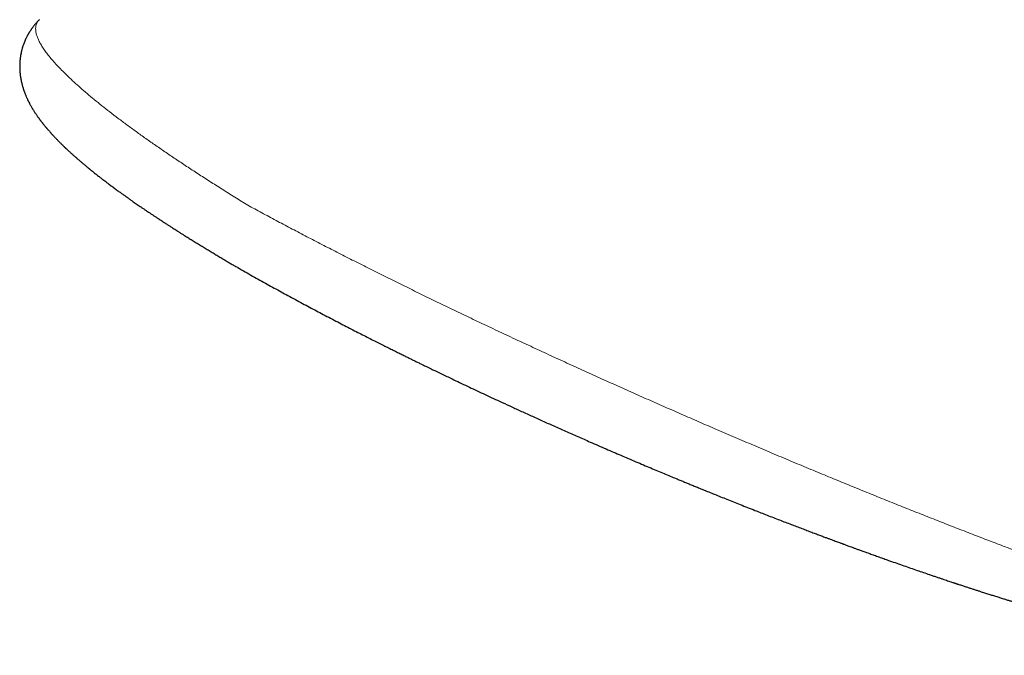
# Model space of a CAD drawing. Header units: millimetres. Extents: x 8 to 536, y 12 to 375.
# Tile 24 of 114: x 409 to 433, y 106 to 121. Entities that reach past the tile are written whole.
import ezdxf

# ---------------------------------------------------------------- set-up
doc = ezdxf.new("R2010")
doc.units = ezdxf.units.MM

msp = doc.modelspace()

# ---------------------------------------------------------------- linework, layer by layer
at = {"color": 7, "linetype": 'Continuous', "lineweight": 30}
msp.add_line((409.251, 121.358), (409.25, 121.358), dxfattribs=at)
for points, knots in [([(409.25, 121.358), (409.243, 121.352), (409.23, 121.339), (409.213, 121.32), (409.197, 121.304), (409.183, 121.289), (409.172, 121.276), (409.162, 121.265), (409.154, 121.256), (409.144, 121.244), (409.13, 121.227), (409.113, 121.206), (409.099, 121.187), (409.088, 121.173), (409.08, 121.163), (409.071, 121.151), (409.061, 121.136), (409.048, 121.118), (409.034, 121.097), (409.02, 121.076), (409.007, 121.056), (408.996, 121.038), (408.986, 121.021), (408.977, 121.005), (408.967, 120.989), (408.958, 120.972), (408.948, 120.954), (408.938, 120.934), (408.927, 120.912), (408.917, 120.891), (408.908, 120.872), (408.9, 120.855), (408.893, 120.839), (408.887, 120.824), (408.88, 120.807), (408.872, 120.787), (408.863, 120.765), (408.855, 120.743), (408.846, 120.718), (408.838, 120.692), (408.829, 120.666), (408.822, 120.642), (408.816, 120.619), (408.81, 120.596), (408.805, 120.575), (408.8, 120.555), (408.796, 120.537), (408.794, 120.525), (408.792, 120.515), (408.79, 120.505), (408.787, 120.493), (408.785, 120.479), (408.782, 120.46), (408.778, 120.438), (408.775, 120.414), (408.772, 120.392), (408.769, 120.371), (408.767, 120.35), (408.765, 120.327), (408.764, 120.305), (408.762, 120.284), (408.761, 120.266), (408.761, 120.248), (408.76, 120.229), (408.76, 120.208), (408.76, 120.187), (408.76, 120.168), (408.76, 120.149), (408.761, 120.129), (408.762, 120.106), (408.763, 120.082), (408.765, 120.059), (408.767, 120.037), (408.769, 120.018), (408.771, 120.001), (408.772, 119.986), (408.774, 119.971), (408.777, 119.954), (408.779, 119.936), (408.782, 119.92), (408.784, 119.905), (408.786, 119.893), (408.788, 119.881), (408.79, 119.87), (408.793, 119.856), (408.796, 119.841), (408.799, 119.826), (408.802, 119.813), (408.804, 119.802), (408.807, 119.791), (408.809, 119.781), (408.812, 119.769), (408.815, 119.756), (408.819, 119.741), (408.824, 119.723), (408.829, 119.703), (408.836, 119.681), (408.843, 119.659), (408.849, 119.637), (408.855, 119.618), (408.862, 119.597), (408.871, 119.573), (408.88, 119.548), (408.889, 119.523), (408.899, 119.499), (408.909, 119.473), (408.921, 119.446), (408.933, 119.419), (408.958, 119.362), (408.986, 119.307), (409.015, 119.252), (409.029, 119.225), (409.044, 119.2), (409.057, 119.177), (409.069, 119.156), (409.081, 119.135), (409.095, 119.113), (409.112, 119.086), (409.13, 119.057), (409.15, 119.027), (409.167, 119.001), (409.183, 118.978), (409.199, 118.955), (409.216, 118.931), (409.23, 118.911), (409.243, 118.893), (409.253, 118.879), (409.265, 118.864), (409.277, 118.848), (409.288, 118.832), (409.3, 118.817), (409.31, 118.804), (409.32, 118.791), (409.329, 118.78), (409.338, 118.768), (409.348, 118.756), (409.359, 118.743), (409.371, 118.727), (409.385, 118.71), (409.399, 118.693), (409.412, 118.677), (409.424, 118.663), (409.435, 118.65), (409.446, 118.638), (409.457, 118.624), (409.47, 118.61), (409.484, 118.594), (409.499, 118.576), (409.515, 118.558), (409.531, 118.54), (409.546, 118.524), (409.559, 118.51), (409.571, 118.496), (409.583, 118.484), (409.595, 118.471), (409.609, 118.456), (409.626, 118.437), (409.646, 118.416), (409.667, 118.394), (409.69, 118.371), (409.713, 118.347), (409.737, 118.323), (409.759, 118.3), (409.78, 118.279), (409.802, 118.258), (409.823, 118.237), (409.843, 118.217), (409.862, 118.199), (409.878, 118.184), (409.892, 118.171), (409.905, 118.158), (409.919, 118.145), (409.936, 118.129), (409.954, 118.112), (409.975, 118.093), (409.996, 118.073), (410.017, 118.054), (410.039, 118.034), (410.061, 118.014), (410.082, 117.995), (410.103, 117.976), (410.122, 117.959), (410.14, 117.944), (410.155, 117.93), (410.168, 117.919), (410.18, 117.908), (410.193, 117.897), (410.21, 117.882), (410.23, 117.865), (410.254, 117.844), (410.28, 117.822), (410.307, 117.799), (410.333, 117.777), (410.359, 117.755), (410.386, 117.733), (410.411, 117.712), (410.433, 117.693), (410.452, 117.678), (410.466, 117.666), (410.477, 117.657), (410.488, 117.648), (410.501, 117.638), (410.515, 117.626), (410.539, 117.607), (410.569, 117.582), (410.607, 117.552), (410.644, 117.522), (410.681, 117.493), (410.718, 117.464), (410.75, 117.44), (410.776, 117.419), (410.798, 117.403), (410.816, 117.388), (410.833, 117.375), (410.848, 117.364), (410.863, 117.353), (410.88, 117.34), (410.901, 117.324), (410.926, 117.305), (410.956, 117.281), (410.993, 117.254), (411.034, 117.223), (411.076, 117.192), (411.118, 117.161), (411.161, 117.129), (411.202, 117.1), (411.24, 117.071), (411.277, 117.045), (411.311, 117.02), (411.344, 116.997), (411.373, 116.976), (411.398, 116.958), (411.422, 116.941), (411.445, 116.925), (411.47, 116.907), (411.499, 116.887), (411.53, 116.865), (411.568, 116.838), (411.612, 116.807), (411.662, 116.773), (411.712, 116.738), (411.764, 116.702), (411.82, 116.664), (411.88, 116.623), (411.94, 116.583), (411.999, 116.542), (412.058, 116.503), (412.118, 116.463), (412.178, 116.424), (412.234, 116.387), (412.285, 116.353), (412.332, 116.323), (412.374, 116.295), (412.411, 116.271), (412.444, 116.25), (412.475, 116.23), (412.505, 116.21), (412.538, 116.189), (412.577, 116.164), (412.623, 116.135), (412.676, 116.101), (412.735, 116.063), (412.798, 116.023), (412.873, 115.976), (412.959, 115.923), (413.055, 115.863), (413.152, 115.803), (413.25, 115.743), (413.349, 115.682), (413.449, 115.622), (413.548, 115.562), (413.646, 115.503), (413.742, 115.446), (413.834, 115.391), (413.922, 115.338), (414.008, 115.288), (414.095, 115.236), (414.155, 115.202), (414.186, 115.184)], [0, 0, 0, 0, 0.003677, 0.006983, 0.009917, 0.012476, 0.014661, 0.01647, 0.017908, 0.019281, 0.022509, 0.026158, 0.029451, 0.03114, 0.032681, 0.034487, 0.036628, 0.039105, 0.042602, 0.045752, 0.048519, 0.051195, 0.053498, 0.055775, 0.058048, 0.060318, 0.062832, 0.065587, 0.06863, 0.07145, 0.073964, 0.076252, 0.078222, 0.080099, 0.082245, 0.084826, 0.087798, 0.090753, 0.093592, 0.097273, 0.100548, 0.103426, 0.106457, 0.109124, 0.111848, 0.114479, 0.116672, 0.118312, 0.119241, 0.120345, 0.121799, 0.123602, 0.125721, 0.128718, 0.13182, 0.134597, 0.137045, 0.139604, 0.142482, 0.145519, 0.148193, 0.150249, 0.152346, 0.154828, 0.157681, 0.160427, 0.162818, 0.164897, 0.167554, 0.170636, 0.173895, 0.176934, 0.179773, 0.182585, 0.184483, 0.186414, 0.188514, 0.1908, 0.193271, 0.195656, 0.197669, 0.199307, 0.200665, 0.20226, 0.204176, 0.206412, 0.20859, 0.210459, 0.212018, 0.213321, 0.214896, 0.216548, 0.218332, 0.220525, 0.223153, 0.225956, 0.22942, 0.232831, 0.236092, 0.238958, 0.241381, 0.24576, 0.250019, 0.253429, 0.257157, 0.261357, 0.26592, 0.270449, 0.274676, 0.2939, 0.298697, 0.303391, 0.307741, 0.312013, 0.315439, 0.319173, 0.323253, 0.327781, 0.333878, 0.339515, 0.344196, 0.348446, 0.352772, 0.357119, 0.361787, 0.364382, 0.367144, 0.370093, 0.373229, 0.376293, 0.37901, 0.381768, 0.384191, 0.386399, 0.388456, 0.390714, 0.393428, 0.396599, 0.400146, 0.403512, 0.406592, 0.409385, 0.411694, 0.413939, 0.416497, 0.419378, 0.422582, 0.425805, 0.429741, 0.433238, 0.4363, 0.439084, 0.441708, 0.444172, 0.446559, 0.44918, 0.453081, 0.457324, 0.461663, 0.46611, 0.470842, 0.475902, 0.480065, 0.484192, 0.488255, 0.492255, 0.496192, 0.499878, 0.502704, 0.505192, 0.507393, 0.509899, 0.512873, 0.516314, 0.520031, 0.523717, 0.527539, 0.531324, 0.535071, 0.53878, 0.542384, 0.545636, 0.548512, 0.551013, 0.55314, 0.554967, 0.557085, 0.559621, 0.563144, 0.567055, 0.571211, 0.575609, 0.579532, 0.58363, 0.587876, 0.591794, 0.59521, 0.598125, 0.600064, 0.601695, 0.603152, 0.604956, 0.607159, 0.60976, 0.615205, 0.620689, 0.626059, 0.631314, 0.636455, 0.64141, 0.644606, 0.64749, 0.650064, 0.652327, 0.654278, 0.655989, 0.658338, 0.661169, 0.664482, 0.668276, 0.673421, 0.678869, 0.684289, 0.689682, 0.695049, 0.700389, 0.704946, 0.709483, 0.713826, 0.717745, 0.72124, 0.72431, 0.726954, 0.729601, 0.732596, 0.735974, 0.739728, 0.74361, 0.74933, 0.755051, 0.760767, 0.766516, 0.772675, 0.779338, 0.786504, 0.792486, 0.798777, 0.805374, 0.811798, 0.817682, 0.82303, 0.827843, 0.832121, 0.83591, 0.839295, 0.842279, 0.845152, 0.848472, 0.852252, 0.856941, 0.862187, 0.867991, 0.8743, 0.880698, 0.889788, 0.898883, 0.907984, 0.917094, 0.926215, 0.935349, 0.944395, 0.953042, 0.961652, 0.969799, 0.977481, 0.984723, 0.992142, 1, 1, 1, 1]), ([(414.188, 115.182), (414.251, 115.147), (414.374, 115.077), (414.558, 114.972), (414.74, 114.871), (414.919, 114.771), (415.095, 114.674), (415.268, 114.579), (415.443, 114.483), (415.621, 114.387), (415.801, 114.29), (415.976, 114.196), (416.148, 114.105), (416.323, 114.013), (416.499, 113.921), (416.676, 113.828), (416.848, 113.739), (417.015, 113.653), (417.177, 113.57), (417.332, 113.49), (417.482, 113.414), (417.624, 113.342), (417.758, 113.275), (417.883, 113.212), (418.002, 113.153), (418.115, 113.097), (418.221, 113.044), (418.32, 112.995), (418.41, 112.95), (418.496, 112.908), (418.579, 112.867), (418.663, 112.826), (418.804, 112.757), (419.002, 112.661), (419.261, 112.535), (419.499, 112.421), (419.715, 112.319), (419.908, 112.227), (420.103, 112.135), (420.301, 112.042), (420.504, 111.947), (420.724, 111.845), (420.964, 111.734), (421.226, 111.614), (421.495, 111.491), (421.774, 111.365), (422.06, 111.236), (422.355, 111.105), (422.658, 110.971), (422.928, 110.853), (423.162, 110.75), (423.356, 110.666), (423.546, 110.584), (423.728, 110.506), (423.914, 110.426), (424.101, 110.347), (424.289, 110.267), (424.468, 110.191), (424.639, 110.119), (424.802, 110.051), (424.956, 109.987), (425.087, 109.933), (425.198, 109.887), (425.29, 109.849), (425.383, 109.81), (425.479, 109.771), (425.581, 109.729), (425.689, 109.685), (425.802, 109.639), (425.927, 109.588), (426.064, 109.533), (426.213, 109.473), (426.37, 109.41), (426.534, 109.344), (426.705, 109.276), (426.883, 109.206), (427.054, 109.138), (427.216, 109.075), (427.37, 109.015), (427.525, 108.954), (427.677, 108.895), (427.824, 108.839), (427.964, 108.785), (428.101, 108.733), (428.232, 108.683), (428.36, 108.634), (428.48, 108.589), (428.593, 108.546), (428.699, 108.507), (428.791, 108.472), (428.871, 108.442), (428.94, 108.417), (429.004, 108.393), (429.063, 108.371), (429.118, 108.351), (429.164, 108.333), (429.202, 108.319), (429.233, 108.308), (429.261, 108.298), (429.29, 108.287), (429.323, 108.275), (429.361, 108.261), (429.407, 108.244), (429.461, 108.224), (429.523, 108.201), (429.593, 108.176), (429.67, 108.148), (429.756, 108.117), (429.851, 108.083), (429.955, 108.045), (430.067, 108.005), (430.184, 107.963), (430.303, 107.92), (430.442, 107.871), (430.599, 107.816), (430.772, 107.755), (430.94, 107.697), (431.103, 107.64), (431.259, 107.587), (431.39, 107.542), (431.497, 107.505), (431.581, 107.477), (431.661, 107.45), (431.735, 107.425), (431.802, 107.403), (431.861, 107.383), (431.916, 107.364), (431.966, 107.348), (432.003, 107.335), (432.027, 107.328), (432.039, 107.323), (432.05, 107.32), (432.06, 107.316), (432.073, 107.312), (432.091, 107.306), (432.116, 107.298), (432.149, 107.287), (432.189, 107.274), (432.245, 107.256), (432.315, 107.232), (432.396, 107.206), (432.476, 107.18), (432.553, 107.155), (432.628, 107.131), (432.713, 107.104), (432.807, 107.073), (432.91, 107.041), (433.011, 107.009), (433.109, 106.977), (433.205, 106.947), (433.294, 106.92), (433.376, 106.894), (433.451, 106.871), (433.523, 106.849), (433.592, 106.828), (433.658, 106.808), (433.716, 106.79), (433.766, 106.775), (433.808, 106.762), (433.842, 106.751), (433.867, 106.744), (433.884, 106.739), (433.897, 106.735), (433.913, 106.73), (433.933, 106.724), (433.959, 106.717), (433.991, 106.707), (434.031, 106.695), (434.078, 106.681), (434.131, 106.665), (434.189, 106.648), (434.248, 106.631), (434.306, 106.614), (434.367, 106.596), (434.43, 106.577), (434.494, 106.559), (434.553, 106.542), (434.607, 106.526), (434.659, 106.512), (434.704, 106.499), (434.744, 106.487), (434.779, 106.478), (434.815, 106.467), (434.852, 106.457), (434.891, 106.446), (434.932, 106.435), (434.972, 106.423), (435.008, 106.413), (435.038, 106.405), (435.061, 106.399), (435.08, 106.393), (435.095, 106.389), (435.106, 106.386), (435.118, 106.383), (435.134, 106.379), (435.153, 106.373), (435.177, 106.367), (435.204, 106.359), (435.252, 106.346), (435.319, 106.328), (435.402, 106.306), (435.484, 106.284), (435.565, 106.262), (435.65, 106.24), (435.723, 106.221), (435.782, 106.206), (435.824, 106.195), (435.864, 106.184), (435.899, 106.175), (435.928, 106.168), (435.95, 106.162), (435.967, 106.158), (435.98, 106.155), (435.993, 106.152), (436.008, 106.148), (436.024, 106.144), (436.046, 106.138), (436.074, 106.131), (436.109, 106.123), (436.147, 106.113), (436.197, 106.101), (436.258, 106.086), (436.329, 106.068), (436.403, 106.051), (436.48, 106.032), (436.543, 106.017), (436.592, 106.006), (436.625, 105.998), (436.657, 105.991), (436.687, 105.984), (436.714, 105.978), (436.735, 105.973), (436.753, 105.969), (436.767, 105.965), (436.786, 105.961), (436.809, 105.956), (436.841, 105.949), (436.876, 105.941), (436.92, 105.931), (436.973, 105.919), (437.035, 105.906), (437.09, 105.894), (437.135, 105.884), (437.168, 105.877), (437.199, 105.87), (437.225, 105.865), (437.247, 105.86), (437.265, 105.857), (437.282, 105.853), (437.298, 105.85), (437.317, 105.846), (437.338, 105.842), (437.365, 105.836), (437.4, 105.829), (437.443, 105.82), (437.496, 105.809), (437.561, 105.797), (437.62, 105.785), (437.665, 105.777), (437.692, 105.771), (437.716, 105.767), (437.739, 105.763), (437.761, 105.758), (437.784, 105.754), (437.81, 105.749), (437.839, 105.744), (437.87, 105.738), (437.902, 105.733), (437.934, 105.727), (437.971, 105.72), (438.011, 105.713), (438.053, 105.706), (438.093, 105.699), (438.13, 105.693), (438.163, 105.688), (438.194, 105.683), (438.227, 105.677), (438.261, 105.672), (438.297, 105.666), (438.333, 105.66), (438.366, 105.655), (438.399, 105.65), (438.433, 105.645), (438.474, 105.639), (438.518, 105.633), (438.563, 105.626), (438.605, 105.621), (438.643, 105.616), (438.681, 105.611), (438.721, 105.605), (438.76, 105.601), (438.794, 105.596), (438.824, 105.593), (438.854, 105.589), (438.885, 105.586), (438.914, 105.582), (438.941, 105.579), (438.965, 105.577), (438.987, 105.574), (439.007, 105.572), (439.029, 105.57), (439.053, 105.568), (439.078, 105.565), (439.104, 105.563), (439.128, 105.56), (439.15, 105.558), (439.182, 105.555), (439.225, 105.552), (439.269, 105.548), (439.303, 105.546), (439.329, 105.544), (439.356, 105.542), (439.385, 105.54), (439.417, 105.538), (439.45, 105.536), (439.481, 105.534), (439.515, 105.532), (439.554, 105.53), (439.596, 105.528), (439.631, 105.527), (439.657, 105.526), (439.677, 105.526), (439.695, 105.525), (439.715, 105.525), (439.737, 105.524), (439.759, 105.524), (439.781, 105.523), (439.801, 105.523), (439.82, 105.523), (439.839, 105.523), (439.857, 105.523), (439.873, 105.523), (439.885, 105.523), (439.896, 105.523), (439.909, 105.523), (439.924, 105.523), (439.942, 105.523), (439.96, 105.523), (439.98, 105.523), (439.999, 105.524), (440.017, 105.524), (440.033, 105.525), (440.049, 105.525), (440.064, 105.525), (440.08, 105.526), (440.098, 105.527), (440.118, 105.527), (440.139, 105.528), (440.16, 105.529), (440.18, 105.53), (440.204, 105.532), (440.231, 105.533), (440.265, 105.536), (440.303, 105.539), (440.342, 105.542), (440.379, 105.545), (440.414, 105.549), (440.444, 105.552), (440.471, 105.556), (440.496, 105.559), (440.522, 105.562), (440.55, 105.566), (440.581, 105.571), (440.613, 105.575), (440.644, 105.581), (440.673, 105.586), (440.703, 105.591), (440.735, 105.597), (440.772, 105.605), (440.81, 105.613), (440.849, 105.622), (440.89, 105.632), (440.935, 105.644), (440.982, 105.657), (441.02, 105.668), (441.05, 105.677), (441.071, 105.684), (441.092, 105.691), (441.114, 105.699), (441.135, 105.706), (441.158, 105.714), (441.184, 105.724), (441.215, 105.736), (441.238, 105.745), (441.256, 105.753), (441.269, 105.758), (441.285, 105.765), (441.304, 105.773), (441.325, 105.783), (441.349, 105.793), (441.372, 105.804), (441.393, 105.815), (441.41, 105.823), (441.425, 105.831), (441.44, 105.839), (441.46, 105.849), (441.485, 105.863), (441.516, 105.88), (441.544, 105.897), (441.569, 105.912), (441.59, 105.925), (441.611, 105.939), (441.63, 105.951), (441.649, 105.964), (441.669, 105.978), (441.692, 105.994), (441.718, 106.013), (441.736, 106.027), (441.746, 106.035)], [0, 0, 0, 0, 0.006691, 0.013201, 0.019537, 0.025702, 0.031704, 0.037546, 0.043232, 0.049312, 0.055213, 0.060938, 0.066491, 0.071874, 0.077685, 0.08329, 0.08869, 0.093888, 0.098884, 0.10368, 0.108282, 0.112683, 0.116671, 0.120461, 0.12405, 0.127439, 0.130633, 0.133632, 0.136281, 0.138776, 0.141253, 0.14374, 0.146238, 0.153733, 0.161325, 0.169017, 0.174561, 0.18016, 0.185814, 0.191525, 0.197325, 0.203281, 0.21051, 0.217973, 0.22567, 0.2336, 0.241758, 0.25014, 0.258727, 0.267513, 0.273139, 0.278688, 0.284059, 0.289253, 0.29427, 0.299857, 0.305209, 0.310325, 0.315206, 0.319849, 0.324255, 0.328422, 0.331149, 0.333762, 0.336367, 0.339134, 0.342064, 0.345159, 0.348418, 0.351843, 0.355959, 0.360291, 0.36484, 0.369605, 0.374585, 0.37978, 0.385185, 0.389578, 0.394102, 0.398745, 0.403291, 0.407652, 0.411829, 0.415821, 0.419846, 0.423664, 0.427276, 0.430682, 0.433881, 0.436874, 0.439081, 0.44116, 0.443111, 0.444934, 0.446618, 0.448092, 0.449179, 0.450104, 0.450893, 0.451761, 0.452759, 0.45393, 0.455285, 0.456988, 0.458914, 0.461063, 0.463436, 0.466033, 0.469033, 0.472286, 0.475792, 0.479538, 0.483296, 0.486991, 0.492673, 0.498202, 0.503577, 0.508798, 0.513863, 0.518768, 0.521584, 0.524343, 0.527, 0.529478, 0.531608, 0.533584, 0.535406, 0.537075, 0.538579, 0.53905, 0.539464, 0.539823, 0.540126, 0.540507, 0.541057, 0.541923, 0.543024, 0.544359, 0.545929, 0.548687, 0.551453, 0.554144, 0.556759, 0.559299, 0.561765, 0.565488, 0.569026, 0.57238, 0.575968, 0.579319, 0.582432, 0.585308, 0.587948, 0.59037, 0.59298, 0.595328, 0.597413, 0.599234, 0.60072, 0.601968, 0.602978, 0.603375, 0.603831, 0.604394, 0.605092, 0.60598, 0.607197, 0.608653, 0.610349, 0.612284, 0.614459, 0.616707, 0.618853, 0.620898, 0.623466, 0.625854, 0.62806, 0.630085, 0.631955, 0.633933, 0.63518, 0.636489, 0.637857, 0.639287, 0.640778, 0.64233, 0.643937, 0.645408, 0.646489, 0.647396, 0.648129, 0.648688, 0.649075, 0.649504, 0.650084, 0.650834, 0.651755, 0.652847, 0.654014, 0.657411, 0.660693, 0.66386, 0.667076, 0.67048, 0.67407, 0.675827, 0.677624, 0.679292, 0.680722, 0.681915, 0.682793, 0.683474, 0.683966, 0.684463, 0.685057, 0.685748, 0.686536, 0.687778, 0.689204, 0.690814, 0.692608, 0.695436, 0.698425, 0.701564, 0.704854, 0.708293, 0.709707, 0.711145, 0.712603, 0.71394, 0.715089, 0.716034, 0.716797, 0.717388, 0.717977, 0.719171, 0.720547, 0.722105, 0.723844, 0.726398, 0.7292, 0.732247, 0.73377, 0.735342, 0.736783, 0.737999, 0.738992, 0.739799, 0.740483, 0.741255, 0.742118, 0.743073, 0.74412, 0.745951, 0.74797, 0.750097, 0.753482, 0.7571, 0.758562, 0.759887, 0.761051, 0.762052, 0.763135, 0.764246, 0.765501, 0.766899, 0.768423, 0.769996, 0.77161, 0.773264, 0.775402, 0.777582, 0.779613, 0.78145, 0.783095, 0.7846, 0.786235, 0.788035, 0.789947, 0.791776, 0.793473, 0.795133, 0.796927, 0.798868, 0.801504, 0.803926, 0.806109, 0.808107, 0.810036, 0.812223, 0.814671, 0.816253, 0.817882, 0.81956, 0.821285, 0.822973, 0.824469, 0.825803, 0.826976, 0.828108, 0.829305, 0.83065, 0.83214, 0.833628, 0.835006, 0.836274, 0.837437, 0.840576, 0.843708, 0.845146, 0.846629, 0.848175, 0.849892, 0.8518, 0.853876, 0.855793, 0.857496, 0.860086, 0.862741, 0.86518, 0.86649, 0.867669, 0.868746, 0.86995, 0.871327, 0.872765, 0.874105, 0.875384, 0.876488, 0.877697, 0.878925, 0.879941, 0.880621, 0.881265, 0.882069, 0.883035, 0.884163, 0.885413, 0.886567, 0.887943, 0.889074, 0.89003, 0.891036, 0.891992, 0.893017, 0.894165, 0.895439, 0.896839, 0.898276, 0.899569, 0.900711, 0.902777, 0.904888, 0.907391, 0.910046, 0.912487, 0.91473, 0.916812, 0.918426, 0.920065, 0.921756, 0.923593, 0.925679, 0.927826, 0.9299, 0.931809, 0.933526, 0.935857, 0.938205, 0.940737, 0.943293, 0.945853, 0.948898, 0.95195, 0.955023, 0.956294, 0.957623, 0.959013, 0.960458, 0.961784, 0.962919, 0.964941, 0.966805, 0.968651, 0.969404, 0.970193, 0.971177, 0.972393, 0.973753, 0.975121, 0.976737, 0.97807, 0.97912, 0.979967, 0.980887, 0.981903, 0.983686, 0.985602, 0.987569, 0.988942, 0.990228, 0.991513, 0.992825, 0.993832, 0.995054, 0.996489, 0.998138, 1, 1, 1, 1])]:
    msp.add_open_spline(points, degree=3, knots=knots, dxfattribs=at)
at = {"color": 252, "linetype": 'Continuous', "lineweight": 0}
for points, knots in [([(409.25, 121.358), (409.238, 121.345), (409.211, 121.316), (409.182, 121.264), (409.162, 121.204), (409.155, 121.137), (409.16, 121.064), (409.177, 120.985), (409.206, 120.902), (409.246, 120.815), (409.297, 120.724), (409.358, 120.628), (409.431, 120.527), (409.514, 120.421), (409.608, 120.31), (409.714, 120.194), (409.833, 120.071), (409.965, 119.941), (410.111, 119.805), (410.268, 119.664), (410.436, 119.518), (410.615, 119.369), (410.804, 119.216), (411.003, 119.06), (411.211, 118.901), (411.429, 118.737), (411.659, 118.57), (411.899, 118.398), (412.148, 118.224), (412.407, 118.046), (412.674, 117.866), (412.95, 117.682), (413.236, 117.496), (413.532, 117.305), (413.838, 117.112), (414.155, 116.914), (414.373, 116.78), (414.483, 116.713)], [0, 0, 0, 0, 0.024578, 0.055053, 0.085529, 0.116018, 0.146449, 0.176764, 0.206923, 0.235571, 0.264115, 0.29255, 0.320877, 0.349151, 0.377415, 0.405701, 0.43399, 0.463517, 0.492886, 0.522058, 0.551079, 0.579993, 0.608836, 0.636892, 0.664935, 0.692987, 0.721097, 0.749269, 0.777214, 0.805005, 0.832707, 0.860373, 0.888056, 0.915808, 0.943682, 0.971729, 1, 1, 1, 1]), ([(441.746, 106.035), (441.731, 106.024), (441.699, 106.002), (441.64, 105.975), (441.571, 105.952), (441.488, 105.933), (441.388, 105.919), (441.27, 105.911), (441.138, 105.909), (440.992, 105.915), (440.834, 105.928), (440.665, 105.947), (440.488, 105.972), (440.302, 106.003), (440.107, 106.039), (439.902, 106.081), (439.686, 106.129), (439.461, 106.183), (439.225, 106.242), (438.976, 106.307), (438.714, 106.378), (438.436, 106.457), (438.148, 106.541), (437.849, 106.633), (437.54, 106.73), (437.226, 106.831), (436.909, 106.935), (436.589, 107.042), (436.262, 107.152), (435.929, 107.267), (435.588, 107.386), (435.241, 107.509), (434.887, 107.636), (434.521, 107.77), (434.143, 107.909), (433.751, 108.054), (433.352, 108.205), (432.946, 108.36), (432.534, 108.518), (432.122, 108.678), (431.713, 108.839), (431.306, 108.999), (430.896, 109.162), (430.482, 109.327), (430.065, 109.495), (429.645, 109.666), (429.222, 109.839), (428.788, 110.018), (428.345, 110.202), (427.891, 110.392), (427.434, 110.584), (426.976, 110.779), (426.516, 110.975), (426.063, 111.17), (425.617, 111.363), (425.179, 111.555), (424.741, 111.747), (424.304, 111.94), (423.867, 112.135), (423.43, 112.331), (422.994, 112.528), (422.551, 112.729), (422.103, 112.934), (421.652, 113.142), (421.205, 113.35), (420.763, 113.557), (420.325, 113.764), (419.894, 113.968), (419.47, 114.172), (419.054, 114.373), (418.642, 114.574), (418.233, 114.775), (417.829, 114.975), (417.431, 115.174), (417.041, 115.371), (416.658, 115.566), (416.281, 115.759), (415.91, 115.952), (415.545, 116.143), (415.185, 116.334), (414.83, 116.524), (414.599, 116.65), (414.483, 116.713)], [0, 0, 0, 0, 0.01106, 0.022358, 0.033653, 0.044949, 0.058406, 0.071881, 0.085389, 0.098961, 0.112565, 0.126152, 0.139072, 0.151945, 0.164781, 0.177588, 0.190375, 0.20314, 0.215877, 0.228595, 0.241926, 0.255275, 0.268651, 0.282076, 0.295522, 0.308957, 0.321735, 0.334459, 0.347137, 0.359778, 0.372389, 0.384979, 0.397555, 0.410119, 0.423266, 0.436414, 0.44958, 0.462767, 0.475954, 0.489115, 0.501629, 0.51409, 0.526506, 0.538882, 0.551227, 0.563546, 0.575848, 0.588138, 0.601006, 0.613874, 0.626748, 0.639596, 0.652397, 0.665131, 0.677228, 0.68928, 0.701286, 0.713247, 0.725186, 0.73712, 0.749063, 0.761008, 0.773475, 0.785876, 0.798194, 0.810448, 0.822656, 0.834835, 0.846681, 0.858522, 0.870367, 0.882236, 0.894131, 0.905931, 0.917665, 0.929362, 0.941044, 0.952733, 0.964451, 0.97622, 0.988063, 1, 1, 1, 1])]:
    msp.add_open_spline(points, degree=3, knots=knots, dxfattribs=at)

doc.saveas('drawing.dxf')
